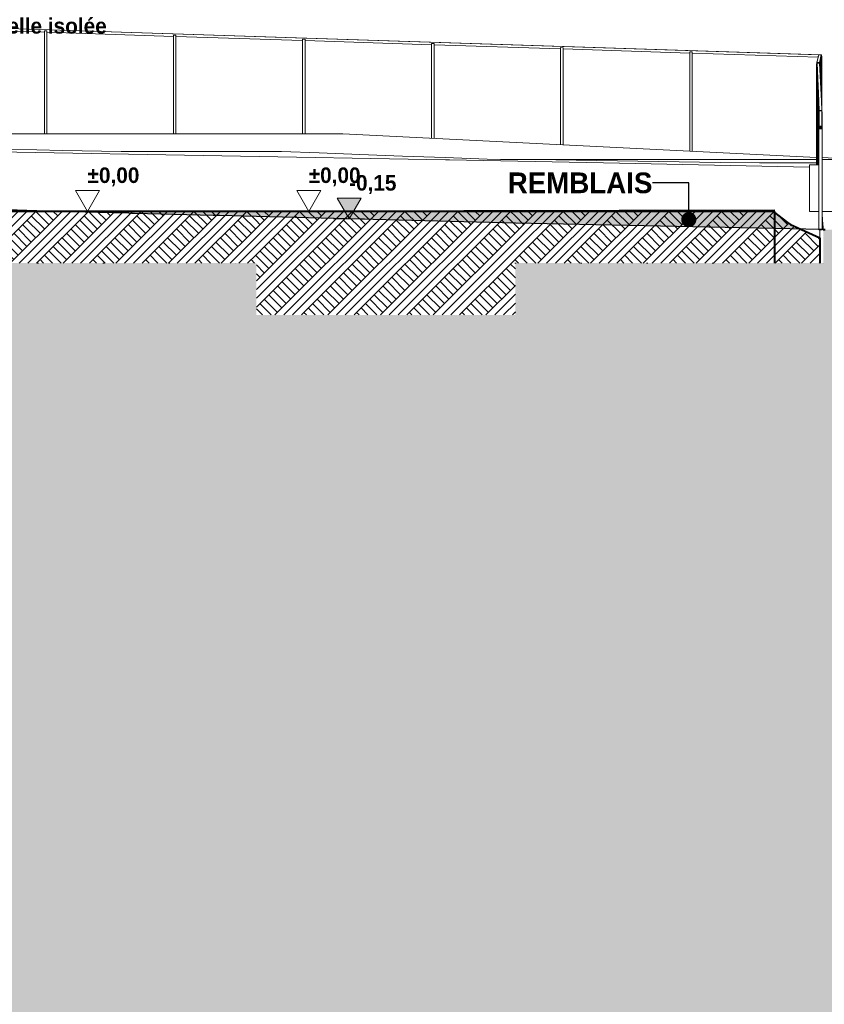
# Model space of a CAD drawing. Header units: millimetres. Extents: x -58263 to 69124, y -53000 to 22363.
# Tile 28 of 29: x -8455 to 7076, y -15318 to 3702. Entities that reach past the tile are written whole.
import ezdxf

# ---------------------------------------------------------------- set-up
doc = ezdxf.new("R2010")
doc.units = ezdxf.units.MM
doc.header["$MEASUREMENT"] = 0
doc.linetypes.add('Points', pattern=[1269.999981, 0, -1269.999981])
for name, color, linetype in [('2D - Cotations pour 100ème', 7, 'Continuous'), ('Nouveau_0', 7, 'Continuous'), ('Nouveau_2D - Cotations pour 100ème', 7, 'Continuous'), ('Nouveau__ DÉBLAIS REMBLAIS', 7, 'Continuous'), ('Nouveau_Equip - Escaliers et ascenseurs', 7, 'Continuous'), ('Nouveau_Exter - Environnement', 7, 'Continuous'), ('Nouveau_Terrain - modifié', 7, 'Continuous'), ('Terrain - original', 7, 'Continuous')]:
    doc.layers.add(name, color=color, linetype=linetype)
doc.styles.add('STYLE_GENERE_1', font='GOTHIC.TTF')
doc.linetypes.add('_TN', pattern='A,0,[2,PROJET COUPE AA_21.Shx,S=126.984127,R=0,X=0,Y=0],-16000,0', length=16000)
doc.dimstyles.new('STYLE_GENERE__6', dxfattribs={"dimtxt": 0.18, "dimasz": 583.68, "dimexe": 0.18, "dimexo": 0.0625, "dimgap": 0, "dimtad": 0, "dimtih": 1, "dimtoh": 1, "dimdec": 4, "dimzin": 0, "dimdsep": 46, "dimcen": 0.09, "dimadec": 0, "dimazin": 0, "dimtfac": 1, "dimtdec": 4, "dimtmove": 0, "dimatfit": 3, "dimldrblk": 'ARROWHEAD_11', "dimfxl": 0, "dimtolj": 1, "dimtzin": 0, "dimarcsym": 0})
pattern_1 = [(45, (0, 0), (-254.5584, 254.5584), []), (45, (-84.85, 84.85), (-509.117, 509.117), []), (45, (-169.7, 169.7), (-509.117, 509.117), []), (135, (-254.56, 254.56), (84.85281, 84.85281), [360, -360])]

# ---------------------------------------------------------------- blocks, each defined once
blk = doc.blocks.new('Élément de coupe_4')
at = {"layer": 'Terrain - original', "linetype": 'Continuous', "lineweight": 13}
h = blk.add_hatch(dxfattribs=at)
h.set_pattern_fill('__TERRE_VÉGÉTALISÉE', style=0, pattern_type=2)
h.set_pattern_definition(pattern_1)
h.paths.add_polyline_path([(-58263, 1604), (-58263, -53000), (66385, -53000), (66385, -1082), (64749, -1000), (64150, -976), (64132, -976), (62720, -921), (62656, -920), (61370, -871), (61254, -870), (61121, -869), (59941, -827), (59749, -825), (58733, -789), (50162, -611), (49752, -608), (48954, -603), (48518, -600), (48064, -596), (47268, -591), (46802, -588), (46032, -582), (45564, -579), (44842, -575), (44189, -571), (43726, -568), (43154, -565), (42705, -562), (42200, -560), (41743, -558), (41313, -557), (40879, -554), (40461, -553), (40038, -551), (39613, -550), (39200, -548), (38752, -546), (38345, -544), (37857, -543), (37452, -541), (36914, -539), (36508, -537), (36099, -535), (35518, -532), (35100, -530), (34490, -527), (34064, -524), (33626, -522), (33001, -519), (32552, -516), (32091, -514), (31462, -510), (30842, -506), (30367, -504), (29878, -501), (29277, -498), (28772, -495), (28200, -492), (27679, -489), (27145, -486), (26611, -483), (26110, -480), (25567, -478), (25094, -474), (24545, -472), (24095, -469), (23923, -468), (23373, -466), (22828, -464), (22293, -463), (20091, -447), (19562, -446), (19050, -445), (18918, -444), (18418, -443), (17991, -440), (17495, -439), (17056, -436), (16555, -435), (16044, -433), (15513, -431), (15057, -427), (14495, -424), (13893, -420), (13243, -415), (12772, -411), (12083, -405), (11366, -398), (10883, -393), (10157, -385), (9435, -377), (8941, -372), (8246, -364), (7594, -357), (7095, -351), (7057, -351), (7057, -1000), (1114, -1000), (1114, -2000), (-3886, -2000), (-3886, -1000), (-36049, -1000), (-36049, 791), (-36268, 799), (-37771, 844), (-38068, 856), (-39701, 905), (-41553, 962), (-41639, 965), (-42770, 1000), (-43426, 1023), (-43462, 1025), (-43500, 1026), (-45128, 1085), (-45251, 1089), (-46710, 1142), (-46897, 1148), (-48180, 1195), (-48406, 1203), (-48615, 1210), (-49751, 1252), (-49963, 1259), (-50151, 1266), (-51119, 1302), (-51295, 1308), (-52742, 1367), (-53039, 1380), (-53886, 1412), (-54277, 1429), (-54765, 1452), (-55424, 1477), (-56014, 1504), (-56518, 1524), (-57209, 1556), (-57590, 1571)])
h.paths.add_polyline_path([(-37894, -347), (-37844, -347), (-37844, -397), (-37894, -397)], flags=0)
at = {"layer": 'Terrain - original', "color": 251, "linetype": 'Continuous', "lineweight": 13}
for p, q in [((-2215, 1500), (-10638, 1500)), ((6927, 1043), (-2215, 1500)), ((4834, 1000), (1494, 1000)), ((5874, 1000), (4834, 1000)), ((6927, 1000), (5874, 1000)), ((7784, 1000), (7036, 1037)), ((8269, 1000), (7036, 1000)), ((7723, 0), (7036, 0))]:
    blk.add_line(p, q, dxfattribs=at)
at = {"layer": 'Terrain - original', "color": 7, "linetype": 'Continuous', "lineweight": 40, "flags": 128}
blk.add_lwpolyline([(7057, -351), (7095, -351)], dxfattribs=at)
blk = doc.blocks.new('Élément de coupe_31')
at = {"layer": 'Nouveau_Terrain - modifié', "linetype": 'Continuous', "lineweight": 13}
h = blk.add_hatch(dxfattribs=at)
h.set_pattern_fill('__TERRE_VÉGÉTALISÉE', style=0, pattern_type=2)
h.set_pattern_definition(pattern_1)
h.paths.add_polyline_path([(-3886, 0), (-3886, -2000), (1114, -2000), (1114, 0)])
at = {"layer": 'Nouveau_Terrain - modifié', "color": 7, "linetype": 'Continuous', "lineweight": 40}
blk.add_line((1114, 0), (-3886, 0), dxfattribs=at)
blk = doc.blocks.new('Élément de coupe_32')
at = {"layer": 'Nouveau_Terrain - modifié', "linetype": 'Continuous', "lineweight": 13}
h = blk.add_hatch(dxfattribs=at)
h.set_pattern_fill('__TERRE_VÉGÉTALISÉE', style=0, pattern_type=2)
h.set_pattern_definition(pattern_1)
h.paths.add_polyline_path([(-8886, -1000), (-3886, -1000), (-3886, 0), (-8886, 0)])
at = {"layer": 'Nouveau_Terrain - modifié', "color": 7, "linetype": 'Continuous', "lineweight": 13}
blk.add_line((-8886, 0), (-8886, -50), dxfattribs=at)
at = {"layer": 'Nouveau_Terrain - modifié', "color": 7, "linetype": 'Continuous', "lineweight": 40}
for p, q in [((-8886, 0), (-8886, -1000)), ((-3886, 0), (-8886, 0))]:
    blk.add_line(p, q, dxfattribs=at)
blk = doc.blocks.new('Élément de coupe_33')
at = {"layer": 'Nouveau_Terrain - modifié', "linetype": 'Continuous', "lineweight": 13}
h = blk.add_hatch(dxfattribs=at)
h.set_pattern_fill('__TERRE_VÉGÉTALISÉE', style=0, pattern_type=2)
h.set_pattern_definition(pattern_1)
h.paths.add_polyline_path([(1114, -1000), (6114, -1000), (6114, 0), (1114, 0)])
at = {"layer": 'Nouveau_Terrain - modifié', "color": 7, "linetype": 'Continuous', "lineweight": 40}
for p, q in [((6114, 0), (1114, 0)), ((6114, 0), (6114, -22)), ((6114, -22), (6114, -1000))]:
    blk.add_line(p, q, dxfattribs=at)
at = {"layer": 'Nouveau_Terrain - modifié', "color": 7, "linetype": 'Continuous', "lineweight": 13}
for p, q in [((6114, 0), (6115, 0)), ((6115, 0), (6115, -11))]:
    blk.add_line(p, q, dxfattribs=at)
blk = doc.blocks.new('Élément de coupe_34')
at = {"layer": 'Nouveau_Terrain - modifié', "linetype": 'Continuous', "lineweight": 5}
h = blk.add_hatch(dxfattribs=at)
h.set_pattern_fill('__TERRE_VÉGÉTALISÉE', style=0, pattern_type=2)
h.set_pattern_definition(pattern_1)
h.paths.add_polyline_path([(-36044, -1000), (-33562, -1000), (-33562, -55), (-35906, 783), (-36044, 832)])
h = blk.add_hatch(dxfattribs=at)
h.set_pattern_fill('__TERRE_VÉGÉTALISÉE', style=0, pattern_type=2)
h.set_pattern_definition(pattern_1)
h.paths.add_polyline_path([(-27776, -1000), (-27776, 0), (-28902, -65), (-30024, -130), (-30024, -1000)])
h = blk.add_hatch(dxfattribs=at)
h.set_pattern_fill('__TERRE_VÉGÉTALISÉE', style=0, pattern_type=2)
h.set_pattern_definition(pattern_1)
h.paths.add_polyline_path([(6992, -1000), (6992, -513), (6426, -256), (6369, -213), (6114, -22), (6114, -1000)])
at = {"layer": 'Nouveau_Terrain - modifié', "color": 7, "linetype": 'Continuous', "lineweight": 13}
for p, q in [((-34811, 1153), (-34965, 1128)), ((-34647, 1177), (-34811, 1153)), ((-34473, 1202), (-34647, 1177)), ((-34289, 1226), (-34473, 1202)), ((-34243, 1232), (-34289, 1226)), ((-35768, 956), (-35843, 931)), ((-35684, 981), (-35768, 956)), ((-35589, 1006), (-35684, 981)), ((-35484, 1030), (-35589, 1006)), ((-35369, 1055), (-35484, 1030)), ((-35244, 1079), (-35369, 1055)), ((-35110, 1104), (-35244, 1079)), ((-34965, 1128), (-35110, 1104)), ((-36043, 833), (-36044, 832)), ((-36008, 857), (-36043, 833)), ((-35963, 882), (-36008, 857)), ((-35908, 907), (-35963, 882)), ((-35843, 931), (-35908, 907)), ((6114, 0), (6114, 4)), ((-33562, -55), (-33556, -54)), ((-33556, -54), (-33525, -51)), ((-33525, -51), (-33484, -48)), ((-33484, -48), (-33434, -44)), ((-33434, -44), (-33373, -41)), ((-33373, -41), (-33302, -38)), ((-33302, -38), (-33221, -34)), ((-33221, -34), (-33131, -31)), ((-33131, -31), (-33030, -28)), ((-33030, -28), (-32919, -24)), ((-32919, -24), (-32799, -21)), ((-32799, -21), (-32668, -18)), ((-32668, -18), (-32528, -15)), ((-32528, -15), (-32377, -11)), ((-32377, -11), (-32217, -8)), ((-32217, -8), (-32047, -5)), ((-32047, -5), (-31959, -3)), ((6115, -11), (6114, -11)), ((6992, -355), (6992, -513))]:
    blk.add_line(p, q, dxfattribs=at)
at = {"layer": 'Nouveau_Terrain - modifié', "color": 251, "linetype": 'Continuous', "lineweight": 13}
for p, q in [((-34095, 1250), (-34243, 1232)), ((-33891, 1274), (-34095, 1250)), ((-33785, 1286), (-33891, 1274)), ((-33620, 1285), (-33785, 1286)), ((-33370, 1284), (-33620, 1285)), ((-33112, 1282), (-33370, 1284)), ((-32845, 1280), (-33112, 1282)), ((-32569, 1278), (-32845, 1280)), ((-32285, 1276), (-32569, 1278)), ((-31992, 1275), (-32285, 1276)), ((-31691, 1273), (-31992, 1275)), ((-31382, 1271), (-31691, 1273)), ((-31065, 1269), (-31382, 1271)), ((-30740, 1267), (-31065, 1269)), ((-30408, 1265), (-30740, 1267)), ((-30067, 1263), (-30408, 1265)), ((-29724, 1262), (-30067, 1263)), ((-29719, 1262), (-29724, 1262)), ((-29369, 1260), (-29719, 1262)), ((-29364, 1260), (-29369, 1260)), ((-29006, 1258), (-29364, 1260)), ((-29002, 1258), (-29006, 1258)), ((-29001, 1258), (-29002, 1258)), ((-28871, 1257), (-29001, 1258)), ((-28636, 1256), (-28871, 1257)), ((-28634, 1256), (-28636, 1256)), ((-28634, 1256), (-28631, 1256)), ((-28320, 1254), (-28631, 1256)), ((-28259, 1254), (-28320, 1254)), ((-28259, 1254), (-28254, 1254)), ((-28259, 1254), (-28259, 1254)), ((-27875, 1252), (-28254, 1254)), ((-27870, 1252), (-27875, 1252)), ((-27870, 1252), (-27516, 1250)), ((-10556, 1182), (-10638, 1183)), ((-10554, 1182), (-10556, 1182)), ((-10554, 1182), (-236, 995)), ((-236, 995), (-157, 995)), ((2815, 937), (-157, 995)), ((2815, 937), (6788, 855)), ((-31772, 0), (-31867, -2)), ((-31772, 0), (-31762, -1)), ((-27776, 0), (-27446, 0)), ((6114, 30), (-8886, 0)), ((6114, 30), (6114, 0)), ((6114, 4), (6114, 30)), ((-31959, -3), (-31867, -2)), ((-31762, -1), (-31731, -5)), ((-31731, -5), (-31691, -9)), ((-31691, -9), (-31642, -14)), ((-31642, -14), (-31584, -19)), ((-31584, -19), (-31519, -24)), ((-31519, -24), (-31447, -31)), ((-31447, -31), (-31368, -37)), ((-31368, -37), (-31283, -44)), ((-31283, -44), (-31194, -51)), ((-31194, -51), (-31101, -58)), ((-31101, -58), (-31005, -65)), ((-31005, -65), (-30908, -72)), ((-30908, -72), (-30809, -79)), ((-30809, -79), (-30711, -86)), ((-30711, -86), (-30613, -93)), ((-30613, -93), (-30518, -99)), ((-30518, -99), (-30426, -105)), ((-30426, -105), (-30338, -111)), ((-30338, -111), (-30255, -116)), ((-30255, -116), (-30178, -121)), ((-30178, -121), (-30107, -125)), ((-30107, -125), (-30044, -129)), ((-30044, -129), (-30020, -130)), ((6992, -1000), (6992, -355))]:
    blk.add_line(p, q, dxfattribs=at)
at = {"layer": 'Nouveau_Terrain - modifié', "color": 7, "linetype": 'Continuous', "lineweight": 40}
for p, q in [((-36044, 832), (-36044, -1000)), ((-27776, 0), (-27776, -1000)), ((-33562, -55), (-33562, -130)), ((-33562, -130), (-33562, -1000)), ((-30024, -130), (-30024, -1000)), ((6992, -513), (6992, -1000))]:
    blk.add_line(p, q, dxfattribs=at)
at = {"layer": 'Nouveau_Terrain - modifié', "color": 7, "linetype": 'Continuous', "lineweight": 40, "flags": 128}
for points in [[(-36044, 832), (-35906, 783), (-33562, -55)], [(-27776, 0), (-28902, -65), (-30024, -130)], [(6114, -22), (6369, -213), (6426, -256), (6992, -513)]]:
    blk.add_lwpolyline(points, dxfattribs=at)
blk = doc.blocks.new('Élément de coupe_39')
at = {"layer": 'Nouveau_Exter - Environnement', "color": 7, "linetype": 'Continuous', "lineweight": 5}
for p, q in [((6788, 900), (6788, 0)), ((6969, 900), (6788, 900)), ((6788, 0), (6969, 0))]:
    blk.add_line(p, q, dxfattribs=at)
blk = doc.blocks.new('Élément de coupe_49')
at = {"layer": 'Nouveau_0', "color": 251, "linetype": 'Continuous', "lineweight": 13}
for p, q in [((-31998, 1330), (-31697, 1340)), ((-31697, 1340), (-31388, 1350)), ((-31388, 1350), (-31071, 1360)), ((-31071, 1360), (-30746, 1369)), ((-30746, 1369), (-30707, 1370)), ((-30707, 1370), (-30546, 1370)), ((-30546, 1370), (-30419, 1370)), ((-30419, 1370), (-30413, 1370)), ((-30413, 1370), (-30072, 1376)), ((-30072, 1376), (-29739, 1381)), ((-29739, 1381), (-29724, 1381)), ((-29724, 1381), (-29633, 1380)), ((-29633, 1380), (-29369, 1387)), ((-29369, 1387), (-29006, 1396)), ((-29006, 1396), (-28636, 1404)), ((-28636, 1404), (-28259, 1412)), ((-28259, 1412), (-27875, 1420)), ((-27875, 1420), (-27516, 1426)), ((-33827, 1282), (-33790, 1286)), ((-33790, 1286), (-33625, 1294)), ((-33790, 1286), (-33790, 1286)), ((-33625, 1294), (-33413, 1303)), ((-33413, 1303), (-33376, 1303)), ((-33376, 1303), (-33256, 1305)), ((-33256, 1305), (-33117, 1307)), ((-33117, 1307), (-32927, 1309)), ((-32927, 1309), (-32850, 1313)), ((-32850, 1313), (-32574, 1324)), ((-32574, 1324), (-32502, 1327)), ((-32502, 1327), (-32290, 1328)), ((-32290, 1328), (-32155, 1329)), ((-32155, 1329), (-32003, 1330)), ((-32003, 1330), (-31998, 1330)), ((-10638, 1241), (-10556, 1240)), ((-10556, 1240), (-10196, 1232)), ((-10196, 1232), (-9473, 1217)), ((-9473, 1217), (-8619, 1199)), ((-8619, 1199), (-7627, 1178)), ((-7627, 1178), (-6495, 1154)), ((-6495, 1154), (-3403, 1156)), ((-3403, 1156), (-2677, 1129)), ((-2677, 1129), (-1888, 1099)), ((-1888, 1099), (-1065, 1068)), ((-1065, 1068), (-244, 1038)), ((-244, 1038), (570, 1008)), ((570, 1008), (823, 1000)), ((823, 1000), (1494, 1000)), ((1494, 1000), (5068, 941)), ((5068, 941), (5824, 939)), ((5824, 939), (6055, 939)), ((6055, 939), (6125, 938)), ((6125, 938), (6927, 937))]:
    blk.add_line(p, q, dxfattribs=at)
at = {"layer": 'Nouveau_0', "color": 255, "linetype": 'Continuous', "lineweight": 0}
for p, q in [((-34952, 1131), (-34927, 1135)), ((-34927, 1135), (-34907, 1138)), ((-36049, 791), (-36048, 791)), ((-36048, 791), (-36045, 793)), ((-36045, 793), (-36044, 794)), ((7041, -142), (7036, -72)), ((7043, -161), (7041, -142)), ((7049, -244), (7043, -161)), ((7054, -307), (7049, -244)), ((7057, -347), (7054, -307)), ((7057, -351), (7057, -347))]:
    blk.add_line(p, q, dxfattribs=at)
at = {"layer": 'Nouveau_0', "color": 255, "linetype": 'Points', "lineweight": 0}
for p, q in [((-36049, 791), (-36049, -1000)), ((7057, -1000), (7057, -351))]:
    blk.add_line(p, q, dxfattribs=at)
at = {"layer": 'Nouveau_0', "color": 255, "linetype": 'Points', "lineweight": 0, "flags": 128}
for points in [[(-36049, -1000), (-36044, -1000), (-33562, -1000), (-30024, -1000), (-27825, -1000), (-27776, -1000), (-27336, -1000), (-27136, -1000), (-11080, -1000), (-10890, -1000), (-10880, -1000), (-10409, -1000), (-8886, -1000), (-8886, -1000), (-3886, -1000)], [(1114, -1000), (6114, -1000), (6992, -1000), (7057, -1000)]]:
    blk.add_lwpolyline(points, dxfattribs=at)
blk = doc.blocks.new('Élément de coupe_50')
at = {"layer": 'Nouveau_Equip - Escaliers et ascenseurs', "color": 7, "linetype": 'Continuous', "lineweight": 13}
for p, q in [((6973, 2037), (6965, 2037)), ((6965, 2037), (6965, 2035)), ((6965, 900), (6965, 2037)), ((6965, 2035), (6973, 2035)), ((6965, 900), (6965, 2035)), ((7031, 2037), (7024, 2037)), ((7024, 2035), (7031, 2035)), ((7031, 2035), (7031, 2037)), ((7031, 1921), (7031, 2035))]:
    blk.add_line(p, q, dxfattribs=at)
blk = doc.blocks.new('Élément de coupe_51')
at = {"layer": 'Nouveau_Equip - Escaliers et ascenseurs', "color": 251, "linetype": 'Continuous', "lineweight": 13}
for p, q in [((6968, 2153), (6960, 2153)), ((6960, 2153), (6960, 2151)), ((6960, 900), (6960, 2153)), ((6960, 2151), (6968, 2151)), ((6960, 900), (6960, 2151)), ((7026, 2153), (7019, 2153)), ((7019, 2151), (7026, 2151)), ((7026, 2151), (7026, 2153)), ((7026, 2037), (7026, 2151))]:
    blk.add_line(p, q, dxfattribs=at)
blk = doc.blocks.new('Élément de coupe_52')
at = {"layer": 'Nouveau_Equip - Escaliers et ascenseurs', "color": 251, "linetype": 'Continuous', "lineweight": 13}
for p, q in [((6962, 2270), (6954, 2270)), ((6954, 2270), (6954, 2267)), ((6954, 900), (6954, 2270)), ((6954, 2267), (6962, 2267)), ((6954, 900), (6954, 2267)), ((7020, 2270), (7013, 2270)), ((7013, 2267), (7020, 2267)), ((7020, 2267), (7020, 2270)), ((7020, 2153), (7020, 2267))]:
    blk.add_line(p, q, dxfattribs=at)
blk = doc.blocks.new('Élément de coupe_53')
at = {"layer": 'Nouveau_Equip - Escaliers et ascenseurs', "color": 251, "linetype": 'Continuous', "lineweight": 13}
for p, q in [((6957, 2386), (6949, 2386)), ((6949, 2386), (6949, 2383)), ((6949, 900), (6949, 2386)), ((6949, 2383), (6957, 2383)), ((6949, 900), (6949, 2383)), ((7015, 2386), (7008, 2386)), ((7008, 2383), (7015, 2383)), ((7015, 2383), (7015, 2386)), ((7015, 2270), (7015, 2383))]:
    blk.add_line(p, q, dxfattribs=at)
blk = doc.blocks.new('Élément de coupe_54')
at = {"layer": 'Nouveau_Equip - Escaliers et ascenseurs', "color": 251, "linetype": 'Continuous', "lineweight": 13}
for p, q in [((6951, 2502), (6943, 2502)), ((6943, 2502), (6943, 2499)), ((6943, 900), (6943, 2502)), ((6943, 2499), (6951, 2499)), ((6943, 900), (6943, 2499)), ((7009, 2502), (7002, 2502)), ((7003, 2499), (7009, 2499)), ((7009, 2499), (7009, 2502)), ((7009, 2386), (7009, 2499))]:
    blk.add_line(p, q, dxfattribs=at)
blk = doc.blocks.new('Élément de coupe_55')
at = {"layer": 'Nouveau_Equip - Escaliers et ascenseurs', "color": 251, "linetype": 'Continuous', "lineweight": 13}
for p, q in [((6946, 2618), (6938, 2618)), ((6938, 2618), (6938, 2615)), ((6938, 900), (6938, 2618)), ((6938, 2615), (6946, 2615)), ((6938, 900), (6938, 2615)), ((7004, 2618), (6997, 2618)), ((6997, 2615), (7004, 2615)), ((7004, 2615), (7004, 2618)), ((7004, 2502), (7004, 2615))]:
    blk.add_line(p, q, dxfattribs=at)
blk = doc.blocks.new('Élément de coupe_56')
at = {"layer": 'Nouveau_Equip - Escaliers et ascenseurs', "color": 251, "linetype": 'Continuous', "lineweight": 13}
for p, q in [((6940, 2734), (6932, 2734)), ((6932, 2734), (6933, 2732)), ((6932, 900), (6932, 2734)), ((6933, 2732), (6941, 2732)), ((6933, 900), (6933, 2732)), ((6998, 2734), (6992, 2734)), ((6992, 2732), (6999, 2732)), ((6999, 2732), (6998, 2734)), ((6999, 2618), (6999, 2732))]:
    blk.add_line(p, q, dxfattribs=at)
blk = doc.blocks.new('Élément de coupe_57')
at = {"layer": 'Nouveau_Equip - Escaliers et ascenseurs', "color": 251, "linetype": 'Continuous', "lineweight": 13}
for p, q in [((6936, 2887), (6935, 2886)), ((6935, 2886), (6938, 2886)), ((6935, 2875), (6935, 2886)), ((6938, 2887), (6936, 2887)), ((6993, 2886), (7001, 2886)), ((7002, 2887), (6994, 2887)), ((7001, 2886), (7002, 2887)), ((7001, 2618), (7001, 2886)), ((7002, 2618), (7002, 2887))]:
    blk.add_line(p, q, dxfattribs=at)
blk = doc.blocks.new('Élément de coupe_58')
at = {"layer": 'Nouveau_Equip - Escaliers et ascenseurs', "color": 251, "linetype": 'Continuous', "lineweight": 13}
for p, q in [((6946, 2925), (6944, 2925)), ((6944, 2925), (6944, 2924)), ((6944, 2924), (6946, 2924)), ((6944, 2913), (6944, 2924)), ((7010, 2925), (7002, 2925)), ((7002, 2924), (7010, 2924)), ((7010, 2924), (7010, 2925)), ((7010, 2386), (7010, 2925)), ((7010, 2386), (7010, 2924))]:
    blk.add_line(p, q, dxfattribs=at)
blk = doc.blocks.new('Élément de coupe_59')
at = {"layer": 'Nouveau_Equip - Escaliers et ascenseurs', "color": 251, "linetype": 'Continuous', "lineweight": 13}
for p, q in [((6955, 2962), (6952, 2962)), ((6952, 2962), (6952, 2962)), ((6952, 2962), (6955, 2962)), ((6952, 2951), (6952, 2962)), ((7018, 2962), (7010, 2962)), ((7010, 2962), (7018, 2962)), ((7018, 2962), (7018, 2962)), ((7018, 2270), (7018, 2962)), ((7018, 2270), (7018, 2962))]:
    blk.add_line(p, q, dxfattribs=at)
blk = doc.blocks.new('Élément de coupe_60')
at = {"layer": 'Nouveau_Equip - Escaliers et ascenseurs', "color": 251, "linetype": 'Continuous', "lineweight": 13}
for p, q in [((4478, 3082), (4528, 3081)), ((4478, 1165), (4478, 3082)), ((4528, 1163), (4528, 3081))]:
    blk.add_line(p, q, dxfattribs=at)
blk = doc.blocks.new('Élément de coupe_61')
at = {"layer": 'Nouveau_Equip - Escaliers et ascenseurs', "color": 251, "linetype": 'Continuous', "lineweight": 13}
for p, q in [((1986, 3163), (2036, 3161)), ((1986, 1290), (1986, 3163)), ((2036, 1287), (2036, 3161))]:
    blk.add_line(p, q, dxfattribs=at)
blk = doc.blocks.new('Élément de coupe_62')
at = {"layer": 'Nouveau_Equip - Escaliers et ascenseurs', "color": 251, "linetype": 'Continuous', "lineweight": 13}
for p, q in [((-505, 3244), (-455, 3242)), ((-505, 1414), (-505, 3244)), ((-455, 1412), (-455, 3242))]:
    blk.add_line(p, q, dxfattribs=at)
blk = doc.blocks.new('Élément de coupe_63')
at = {"layer": 'Nouveau_Equip - Escaliers et ascenseurs', "color": 251, "linetype": 'Continuous', "lineweight": 13}
for p, q in [((-2996, 3325), (-2946, 3323)), ((-2996, 1500), (-2996, 3325)), ((-2946, 1500), (-2946, 3323))]:
    blk.add_line(p, q, dxfattribs=at)
blk = doc.blocks.new('Élément de coupe_64')
at = {"layer": 'Nouveau_Equip - Escaliers et ascenseurs', "color": 251, "linetype": 'Continuous', "lineweight": 13}
for p, q in [((-5488, 3405), (-5438, 3404)), ((-5488, 1500), (-5488, 3405)), ((-5438, 1500), (-5438, 3404))]:
    blk.add_line(p, q, dxfattribs=at)
blk = doc.blocks.new('Élément de coupe_65')
at = {"layer": 'Nouveau_Equip - Escaliers et ascenseurs', "color": 251, "linetype": 'Continuous', "lineweight": 13}
for p, q in [((-7979, 3486), (-7929, 3485)), ((-7979, 1500), (-7979, 3486)), ((-7929, 1500), (-7929, 3485))]:
    blk.add_line(p, q, dxfattribs=at)
blk = doc.blocks.new('Élément de coupe_67')
at = {"layer": 'Nouveau_Equip - Escaliers et ascenseurs', "color": 7, "linetype": 'Continuous', "lineweight": 13}
for p, q in [((6978, 1921), (6970, 1921)), ((6970, 1921), (6970, 1919)), ((6970, 1919), (6978, 1919)), ((6970, 1852), (6970, 1919)), ((7036, 1921), (7028, 1921)), ((7028, 1919), (7036, 1919)), ((7036, 1919), (7036, 1921)), ((7036, -7), (7036, 1919))]:
    blk.add_line(p, q, dxfattribs=at)
blk = doc.blocks.new('Élément de coupe_68')
at = {"layer": 'Nouveau_Equip - Escaliers et ascenseurs', "color": 251, "linetype": 'Continuous', "lineweight": 13}
for p, q in [((6935, 2850), (6927, 2850)), ((6927, 2850), (6927, 2848)), ((6927, 900), (6927, 2850)), ((6927, 2848), (6935, 2848)), ((6927, 900), (6927, 2848)), ((6993, 2850), (6986, 2850)), ((6986, 2848), (6993, 2848)), ((6993, 2848), (6993, 2850)), ((6993, 2734), (6993, 2848))]:
    blk.add_line(p, q, dxfattribs=at)
blk = doc.blocks.new('Élément de coupe_69')
at = {"layer": 'Nouveau_Equip - Escaliers et ascenseurs', "color": 251, "linetype": 'Continuous', "lineweight": 13}
for p, q in [((6961, 3000), (6963, 3000)), ((6961, 2988), (6961, 3000)), ((7019, 3000), (7027, 3000)), ((7027, 2037), (7027, 3000)), ((7027, 2037), (7027, 3000))]:
    blk.add_line(p, q, dxfattribs=at)
blk = doc.blocks.new('Élément de coupe_120')
at = {"layer": 'Nouveau_Equip - Escaliers et ascenseurs', "color": 7, "linetype": 'Continuous', "lineweight": 13}
for p, q in [((6976, 1647), (6969, 1647)), ((6969, 1647), (6969, 1645)), ((6969, 1645), (6976, 1645)), ((6969, -355), (6969, 1645)), ((7035, 1647), (7027, 1647)), ((7027, 1645), (7035, 1645)), ((7035, 1645), (7035, 1647)), ((7035, -355), (7035, 1645)), ((6969, -355), (7035, -355)), ((7035, -355), (7035, -353))]:
    blk.add_line(p, q, dxfattribs=at)
blk = doc.blocks.new('Élément de coupe_121')
at = {"layer": 'Nouveau_Equip - Escaliers et ascenseurs', "color": 7, "linetype": 'Continuous', "lineweight": 13}
for p, q in [((6977, 1715), (6969, 1715)), ((6969, 1715), (6969, 1714)), ((6969, 1714), (6977, 1714)), ((6969, 1647), (6969, 1714)), ((7035, 1715), (7027, 1715)), ((7027, 1714), (7035, 1714)), ((7035, 1714), (7035, 1715)), ((7035, -286), (7035, 1714)), ((7035, -286), (7035, -285)), ((7035, -286), (7035, -286))]:
    blk.add_line(p, q, dxfattribs=at)
blk = doc.blocks.new('Élément de coupe_122')
at = {"layer": 'Nouveau_Equip - Escaliers et ascenseurs', "color": 7, "linetype": 'Continuous', "lineweight": 13}
for p, q in [((6977, 1784), (6969, 1784)), ((6969, 1784), (6969, 1782)), ((6969, 1782), (6977, 1782)), ((6969, 1715), (6969, 1782)), ((7035, 1784), (7027, 1784)), ((7027, 1782), (7035, 1782)), ((7035, 1782), (7035, 1784)), ((7035, -218), (7035, 1782)), ((7035, -218), (7035, -216)), ((7035, -218), (7035, -218))]:
    blk.add_line(p, q, dxfattribs=at)
blk = doc.blocks.new('Élément de coupe_126')
at = {"layer": 'Nouveau_Equip - Escaliers et ascenseurs', "linetype": 'Continuous', "lineweight": 13}
blk.add_hatch(color=7, dxfattribs=at).paths.add_polyline_path([(7026, 1641), (7016, 1641), (6976, 1641), (6976, 1631), (6976, 1591), (6986, 1591), (7026, 1591), (7026, 1601)])
at = {"layer": 'Nouveau_Equip - Escaliers et ascenseurs', "color": 7, "linetype": 'Continuous', "lineweight": 13}
for p, q in [((6976, 1641), (6978, 1939)), ((6978, 1939), (7028, 1939)), ((7026, 1641), (7028, 1939)), ((7028, 1939), (7028, 1890)), ((7027, 1715), (7028, 1757)), ((7028, 1852), (7028, 1890)), ((7028, 1784), (7028, 1826)), ((7026, 1591), (7027, 1620)), ((7027, 1647), (7027, 1689))]:
    blk.add_line(p, q, dxfattribs=at)
at = {"layer": 'Nouveau_Equip - Escaliers et ascenseurs', "color": 7, "linetype": 'Continuous', "lineweight": 25, "flags": 128}
for points in [[(6976, 1641), (6976, 1631), (6976, 1591)], [(7026, 1641), (7016, 1641), (6976, 1641)], [(7026, 1591), (6986, 1591), (6976, 1591)], [(7026, 1641), (7026, 1601), (7026, 1591)]]:
    blk.add_lwpolyline(points, dxfattribs=at)
blk = doc.blocks.new('Élément de coupe_127')
at = {"layer": 'Nouveau_Equip - Escaliers et ascenseurs', "color": 251, "linetype": 'Continuous', "lineweight": 13}
for p, q in [((6936, 2815), (6936, 2863)), ((6936, 2863), (6986, 2863)), ((6970, 2126), (6936, 2863)), ((7020, 2126), (6986, 2863)), ((6939, 2734), (6936, 2815)), ((6945, 2618), (6941, 2707)), ((6950, 2502), (6946, 2590)), ((6956, 2386), (6951, 2474)), ((6961, 2270), (6957, 2358)), ((6966, 2153), (6962, 2242)), ((6970, 2076), (6968, 2126))]:
    blk.add_line(p, q, dxfattribs=at)
at = {"layer": 'Nouveau_Equip - Escaliers et ascenseurs', "color": 7, "linetype": 'Continuous', "lineweight": 13}
for p, q in [((6978, 1945), (6970, 2126)), ((7028, 1945), (7020, 2126)), ((6972, 2037), (6970, 2076)), ((6977, 1921), (6973, 2010)), ((7028, 1945), (7028, 1920))]:
    blk.add_line(p, q, dxfattribs=at)
blk = doc.blocks.new('Élément de coupe_128')
at = {"layer": 'Nouveau_Equip - Escaliers et ascenseurs', "color": 251, "linetype": 'Continuous', "lineweight": 13}
for p, q in [((6935, 2874), (6968, 3021)), ((6935, 2849), (6935, 2874)), ((6968, 3021), (7018, 3021)), ((6985, 2874), (7018, 3021)), ((6991, 2850), (6993, 2861)), ((6999, 2887), (7002, 2899)), ((7008, 2925), (7010, 2937)), ((7016, 2962), (7018, 2972)), ((7018, 3021), (7018, 2972))]:
    blk.add_line(p, q, dxfattribs=at)
blk = doc.blocks.new('Élément de coupe_129')
at = {"layer": 'Nouveau_Equip - Escaliers et ascenseurs', "color": 251, "linetype": 'Continuous', "lineweight": 13}
for p, q in [((7019, 3026), (-10700, 3600)), ((6969, 3026), (-10700, 3599)), ((-7979, 3461), (-10420, 3540)), ((-5488, 3380), (-7929, 3459)), ((-2996, 3299), (-5438, 3378)), ((-505, 3218), (-2946, 3297)), ((1986, 3137), (-455, 3217)), ((4478, 3056), (2036, 3136)), ((6958, 2976), (4528, 3055)), ((7019, 3026), (7019, 3000))]:
    blk.add_line(p, q, dxfattribs=at)
blk = doc.blocks.new('Élément de coupe_130')
at = {"layer": 'Nouveau_Equip - Escaliers et ascenseurs', "color": 7, "linetype": 'Continuous', "lineweight": 13}
for p, q in [((6978, 1945), (7028, 1945)), ((6978, 1939), (6978, 1945)), ((7028, 1939), (7028, 1945))]:
    blk.add_line(p, q, dxfattribs=at)
blk = doc.blocks.new('Élément de coupe_131')
at = {"layer": 'Nouveau_Equip - Escaliers et ascenseurs', "color": 251, "linetype": 'Continuous', "lineweight": 13}
for p, q in [((6936, 2874), (6935, 2874)), ((6936, 2874), (6986, 2874)), ((6936, 2863), (6936, 2874)), ((6986, 2863), (6986, 2874)), ((6936, 2824), (6935, 2824)), ((6936, 2815), (6936, 2824))]:
    blk.add_line(p, q, dxfattribs=at)
blk = doc.blocks.new('Élément de coupe_132')
at = {"layer": 'Nouveau_Equip - Escaliers et ascenseurs', "color": 251, "linetype": 'Continuous', "lineweight": 13}
for p, q in [((6968, 3026), (7018, 3026)), ((6968, 3021), (6968, 3026)), ((7018, 3021), (7018, 3026)), ((7018, 3026), (7019, 3026)), ((7018, 2972), (7018, 2976))]:
    blk.add_line(p, q, dxfattribs=at)
blk = doc.blocks.new('Élément de coupe_146')
at = {"layer": 'Nouveau_Equip - Escaliers et ascenseurs', "color": 7, "linetype": 'Continuous', "lineweight": 13}
for p, q in [((6978, 1852), (6970, 1852)), ((6970, 1852), (6970, 1851)), ((6970, 1851), (6978, 1851)), ((6970, 1784), (6970, 1851)), ((7036, 1852), (7028, 1852)), ((7028, 1851), (7036, 1851)), ((7036, 1851), (7036, 1852)), ((7036, -149), (7036, 1851)), ((7035, -149), (7036, -149)), ((7036, -149), (7036, -148))]:
    blk.add_line(p, q, dxfattribs=at)
blk = doc.blocks.new('Cotation_5', base_point=(-2876, 0))
at = {"layer": 'Nouveau_2D - Cotations pour 100ème', "color": 7, "linetype": 'Continuous', "lineweight": 13}
for p, q in [((-2876, 0), (-3108, 400)), ((-3108, 400), (-2644, 400)), ((-2644, 400), (-2876, 0)), ((-2876, 0), (-3176, 0)), ((-2876, 0), (-2576, 0))]:
    blk.add_line(p, q, dxfattribs=at)
at = {"layer": 'Nouveau_2D - Cotations pour 100ème', "color": 7, "lineweight": 13, "insert": (-2876, 480), "char_height": 300, "attachment_point": 7, "style": 'STYLE_GENERE_1'}
blk.add_mtext('{\\A1;\\fCentury Gothic|b1|i0|c0|p0;±0,00}', dxfattribs=at)
blk = doc.blocks.new('Cotation_6', base_point=(-7145, 0))
at = {"layer": 'Nouveau_2D - Cotations pour 100ème', "color": 7, "linetype": 'Continuous', "lineweight": 13}
for p, q in [((-7145, 0), (-7377, 400)), ((-7377, 400), (-6913, 400)), ((-6913, 400), (-7145, 0)), ((-7145, 0), (-7445, 0)), ((-7145, 0), (-6845, 0))]:
    blk.add_line(p, q, dxfattribs=at)
at = {"layer": 'Nouveau_2D - Cotations pour 100ème', "color": 7, "lineweight": 13, "insert": (-7145, 480), "char_height": 300, "attachment_point": 7, "style": 'STYLE_GENERE_1'}
blk.add_mtext('{\\A1;\\fCentury Gothic|b1|i0|c0|p0;±0,00}', dxfattribs=at)
blk = doc.blocks.new('Cotation_10', base_point=(-2097, -147))
at = {"layer": '2D - Cotations pour 100ème', "linetype": 'Continuous', "lineweight": 13}
blk.add_hatch(color=7, dxfattribs=at).paths.add_polyline_path([(-2097, -147), (-1865, 253), (-2329, 253)])
at = {"layer": '2D - Cotations pour 100ème', "color": 7, "linetype": 'Continuous', "lineweight": 13}
for p, q in [((-2097, -147), (-2329, 253)), ((-2329, 253), (-1865, 253)), ((-1865, 253), (-2097, -147)), ((-2097, -147), (-2397, -147)), ((-2097, -147), (-1797, -147))]:
    blk.add_line(p, q, dxfattribs=at)
at = {"layer": '2D - Cotations pour 100ème', "color": 255, "lineweight": 0, "insert": (-2097, 333), "char_height": 300, "attachment_point": 7, "style": 'STYLE_GENERE_1'}
blk.add_mtext('{\\A1;\\fCentury Gothic|b1|i0|c0|p0;-0,15}', dxfattribs=at)
blk = doc.blocks.new('ARROWHEAD_11')
at = {"color": 0, "linetype": 'Continuous', "lineweight": 0}
blk.add_line((0, 0), (-1, 0), dxfattribs=at)
at = {"color": 0, "linetype": 'Continuous', "lineweight": 0, "const_width": 0.25, "flags": 128}
blk.add_lwpolyline([(-0.125, 0, 1), (0.125, 0, 1)], format="xyb", close=True, dxfattribs=at)
blk = doc.blocks.new('Étiquette_2', base_point=(-10930, 3540))
at = {"layer": 'Nouveau__ DÉBLAIS REMBLAIS', "linetype": 'Continuous', "lineweight": 13}
blk.add_hatch(color=7, dxfattribs=at).paths.add_polyline_path([(-10980, 3540), (-10976, 3521), (-10965, 3505), (-10949, 3494), (-10930, 3490), (-10910, 3494), (-10894, 3505), (-10883, 3521), (-10880, 3540), (-10883, 3559), (-10894, 3575), (-10910, 3586), (-10930, 3590), (-10949, 3586), (-10965, 3575), (-10976, 3559)])
at = {"layer": 'Nouveau__ DÉBLAIS REMBLAIS', "color": 7, "linetype": 'Continuous', "lineweight": 13}
for p, q in [((-10880, 3540), (-10576, 3540)), ((-10576, 3540), (-9685, 3540))]:
    blk.add_line(p, q, dxfattribs=at)
blk.add_circle((-10930, 3540), 50, dxfattribs=at)
at = {"layer": 'Nouveau__ DÉBLAIS REMBLAIS', "color": 7, "lineweight": 13, "insert": (-6628, 3733), "char_height": 300, "attachment_point": 3, "style": 'STYLE_GENERE_1'}
blk.add_mtext('{\\fCentury Gothic|b1|i0|c0|p0;\\W0.70951; }{\\A1;\\fCentury Gothic|b1|i0|c0|p0;Planelle isolée{\\A1;\\fCentury Gothic|b1|i0|c0|p0;\\H0.66000x;\\S^  ;}{\\A1;\\fCentury Gothic|b1|i0|c0|p0;\\H0.66000x;\\S^  ;} }', dxfattribs=at)

msp = doc.modelspace()

# ---------------------------------------------------------------- hatches: boundary and pattern name
at = {"layer": 'Nouveau__ DÉBLAIS REMBLAIS', "linetype": 'Continuous', "lineweight": 0}
for color, points in [(215, [(-11307.562, -1000), (-10439.963, -1000), (-10439.963, -50), (-8885.963, -50), (-8885.963, 0), (-7757.13, 0), (-9312.821, 47.539), (-9474.567, 52.46), (-11307.562, 100.454)]), (215, [(-6053.678, 12.92), (-7757.13, 0), (-5668.552, 0), (-6004.412, 11.636)]), (174, [(-3885.963, 0), (-6241.232, 5.289), (-6241.185, -39.975), (-4723.38, -81.248), (-3885.963, -102.578), (-3039.314, -123.778), (-1681.54, -157.777), (-407.546, -189.678), (1114.036, -227.778), (1114.037, 0)]), (174, [(1114.037, 0), (1114.037, -174.594), (1114.036, -227.778), (6112.89, -331.856), (6114.037, 0)]), (174, [(6112.89, -331.856), (6345.448, -336.5), (6457.475, -338.736), (6463.745, -280.454), (6114.037, -18.68)])]:
    msp.add_hatch(color=color, dxfattribs=at).paths.add_polyline_path(points)

# ---------------------------------------------------------------- linework, layer by layer
at = {"layer": 'Terrain - original', "color": 1, "linetype": '_TN', "lineweight": 25}
for p, q in [((-7938.728, 5.735), (-9596.434, 56.168)), ((-7931.147, 5.544), (-7938.728, 5.735)), ((-7757.13, 0), (-7931.147, 5.544)), ((-6350.577, -38.238), (-7757.13, 0)), ((-6299.797, -39.051), (-6350.577, -38.238)), ((-6241.185, -39.975), (-6299.797, -39.051)), ((-4723.38, -81.248), (-6241.185, -39.975)), ((-4593.551, -83.219), (-4723.38, -81.248)), ((-3885.963, -102.578), (-4593.551, -83.219)), ((1114.036, -227.778), (-3885.963, -102.578)), ((1729.407, -244.338), (1114.036, -227.778)), ((7036.715, -350.301), (1729.407, -244.338)), ((7094.856, -351.017), (7036.715, -350.301))]:
    msp.add_line(p, q, dxfattribs=at)

# ---------------------------------------------------------------- block references
at = {"layer": '2D - Cotations pour 100ème', "color": 7, "linetype": 'Continuous', "lineweight": 13}
msp.add_blockref('Cotation_10', (-2096.937, -147.375), dxfattribs=at)
at = {"layer": 'Nouveau_0', "lineweight": 0}
msp.add_blockref('Élément de coupe_49', (0, 0), dxfattribs=at)
at = {"layer": 'Nouveau_2D - Cotations pour 100ème', "color": 7, "linetype": 'Continuous', "lineweight": 13}
for name, p in [('Cotation_6', (-7145.3, 0)), ('Cotation_5', (-2875.972, 0))]:
    msp.add_blockref(name, p, dxfattribs=at)
at = {"layer": 'Nouveau__ DÉBLAIS REMBLAIS', "color": 7, "linetype": 'Continuous', "lineweight": 13}
msp.add_blockref('Étiquette_2', (-10929.562, 3540), dxfattribs=at)
at = {"layer": 'Nouveau_Equip - Escaliers et ascenseurs', "lineweight": 0}
for name in ['Élément de coupe_129', 'Élément de coupe_65', 'Élément de coupe_64', 'Élément de coupe_63', 'Élément de coupe_62', 'Élément de coupe_61', 'Élément de coupe_60', 'Élément de coupe_128', 'Élément de coupe_131', 'Élément de coupe_57', 'Élément de coupe_127', 'Élément de coupe_58', 'Élément de coupe_59', 'Élément de coupe_69', 'Élément de coupe_132', 'Élément de coupe_68', 'Élément de coupe_56', 'Élément de coupe_55', 'Élément de coupe_54', 'Élément de coupe_53', 'Élément de coupe_52', 'Élément de coupe_51', 'Élément de coupe_50', 'Élément de coupe_67', 'Élément de coupe_126', 'Élément de coupe_130', 'Élément de coupe_121', 'Élément de coupe_122', 'Élément de coupe_146', 'Élément de coupe_120']:
    msp.add_blockref(name, (0, 0), dxfattribs=at)
at = {"layer": 'Nouveau_Exter - Environnement', "lineweight": 0}
msp.add_blockref('Élément de coupe_39', (0, 0), dxfattribs=at)
at = {"layer": 'Nouveau_Terrain - modifié', "lineweight": 0}
for name in ['Élément de coupe_34', 'Élément de coupe_32', 'Élément de coupe_31', 'Élément de coupe_33']:
    msp.add_blockref(name, (0, 0), dxfattribs=at)
at = {"layer": 'Terrain - original', "lineweight": 0}
msp.add_blockref('Élément de coupe_4', (0, 0), dxfattribs=at)

# ---------------------------------------------------------------- texts
at = {"layer": 'Nouveau__ DÉBLAIS REMBLAIS', "color": 7, "linetype": 'Continuous', "lineweight": 13, "insert": (3758.397, 547.789), "char_height": 400, "attachment_point": 6, "style": 'STYLE_GENERE_1'}
msp.add_mtext('{\\A1;\\fCentury Gothic|b1|i0|c0|p0;REMBLAIS}', dxfattribs=at)

# ---------------------------------------------------------------- leaders
at = {"layer": 'Nouveau__ DÉBLAIS REMBLAIS', "color": 7, "linetype": 'Continuous', "lineweight": 13, "annotation_type": 0, "has_hookline": 1, "hookline_direction": 1, "text_width": 2461.662}
msp.add_leader([(4460.264, -160.026), (4460.264, 547.789), (3758.397, 550.867)], dimstyle='STYLE_GENERE__6', dxfattribs=at)

doc.saveas('drawing.dxf')
